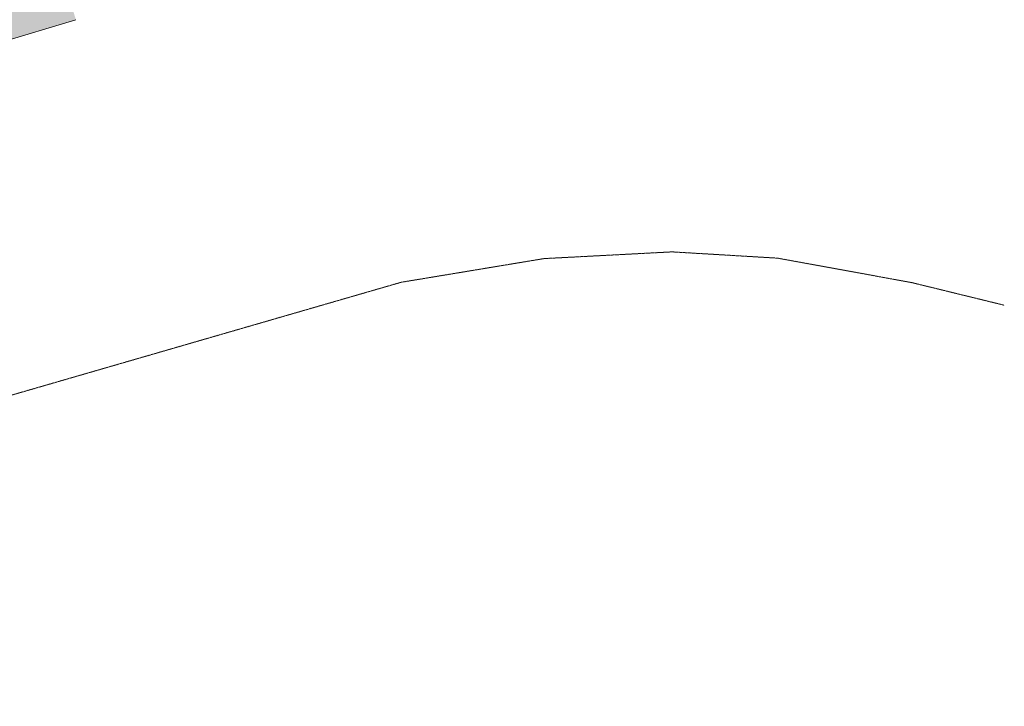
# Model space of a CAD drawing. Header units: millimetres. Extents: x -14859 to 92024, y -10653 to 24175.
# Tile 19 of 29: x 12367 to 17125, y -324 to 2995. Entities that reach past the tile are written whole.
import ezdxf

# ---------------------------------------------------------------- set-up
doc = ezdxf.new("R2010")
doc.units = ezdxf.units.MM
doc.linetypes.add('Dash2', pattern=[3, 1.5, -1.5])
for name, color, linetype, lineweight in [('A-DETL', 90, 'Continuous', 9), ('A-WALL', 113, 'Continuous', 9), ('A-WALL-PATT', 111, 'Continuous', 18)]:
    doc.layers.add(name, color=color, linetype=linetype, lineweight=lineweight)

msp = doc.modelspace()

# ---------------------------------------------------------------- hatches: boundary and pattern name
at = {"layer": 'A-WALL-PATT', "lineweight": 9}
msp.add_hatch(color=8, dxfattribs=at).paths.add_polyline_path([(11049.5, 2514.6), (12638.4, 2995.1), (12464.7, 3569.4), (10875.8, 3088.9), (10986.1, 2724)])

# ---------------------------------------------------------------- linework, layer by layer
at = {"layer": 'A-DETL', "linetype": 'Dash2'}
for p, q in [((14900.8, 1840.3), (15520, 1872.8)), ((15520, 1872.8), (16030.9, 1842.3)), ((14210.3, 1725.8), (14900.8, 1840.3)), ((16030.9, 1842.3), (16678.4, 1724.2)), ((13256, 1449.3), (14210.3, 1725.8)), ((16678.4, 1724.2), (17125.3, 1614.9)), ((7136.2, -323.8), (13256, 1449.3))]:
    msp.add_line(p, q, dxfattribs=at)
at = {"layer": 'A-WALL', "color": 7, "lineweight": 18}
msp.add_line((10782.4, 2433.8), (12638.4, 2995.1), dxfattribs=at)

doc.saveas('drawing.dxf')
